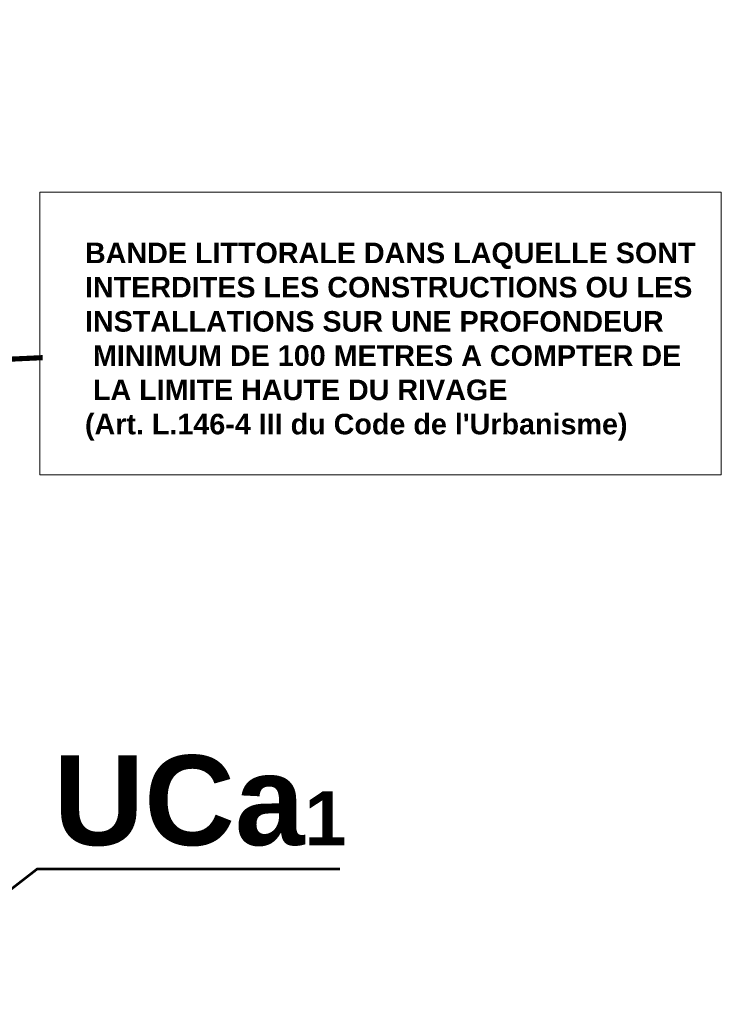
# Model space of a CAD drawing. Header units: metres. Extents: x 578835 to 593571, y 248557 to 255108.
# Tile 193 of 251: x 590693 to 590966, y 252819 to 253203. Entities that reach past the tile are written whole.
import ezdxf

# ---------------------------------------------------------------- set-up
doc = ezdxf.new("R2010")
doc.units = ezdxf.units.M
doc.linetypes.add('CACHEX2', pattern=[0.75, 0.5, -0.25])
doc.layers.add('PLU', color=7, linetype='CACHEX2', lineweight=5)
doc.layers.add('PLU nom', color=7, linetype='Continuous')
doc.styles.get("Standard").update_dxf_attribs({"font": 'arialbd_0.ttf', "height": 50})

msp = doc.modelspace()

# ---------------------------------------------------------------- linework, layer by layer
at = {"layer": 'PLU', "color": 7, "linetype": 'Continuous', "ltscale": 2, "const_width": 2}
msp.add_lwpolyline([(590300.76, 254090.19), (590303.34, 254081.44), (590361.86, 253897.89), (590484.47, 253549.1), (590549.87, 253371.39), (590616.08, 253067.16), (590701.65, 253071.17)], dxfattribs=at)
at = {"layer": 'PLU', "color": 7, "linetype": 'Continuous', "ltscale": 2}
msp.add_lwpolyline([(590700.56, 253135.63), (590965.91, 253135.63), (590965.91, 253025.5), (590700.56, 253025.5)], close=True, dxfattribs=at)
at = {"layer": 'PLU nom', "linetype": 'Continuous', "const_width": 1}
msp.add_lwpolyline([(590817.39, 252871.94), (590699.44, 252871.94), (590632.31, 252819.77)], dxfattribs=at)

# ---------------------------------------------------------------- texts
at = {"layer": 'PLU', "color": 7, "insert": (590718.1, 253077.43), "char_height": 8, "width": 273.6691, "attachment_point": 4}
msp.add_mtext("BANDE LITTORALE DANS LAQUELLE SONT INTERDITES LES CONSTRUCTIONS OU LES INSTALLATIONS SUR UNE PROFONDEUR\\P MINIMUM DE 100 METRES A COMPTER DE\\P LA LIMITE HAUTE DU RIVAGE \\P(Art. L.146-4 III du Code de l'Urbanisme)", dxfattribs=at)
at = {"layer": 'PLU nom', "insert": (590762.92, 252916.25), "char_height": 35, "width": 195.3422, "attachment_point": 2}
msp.add_mtext('UCa{\\H0.6x;1}', dxfattribs=at)

doc.saveas('drawing.dxf')
